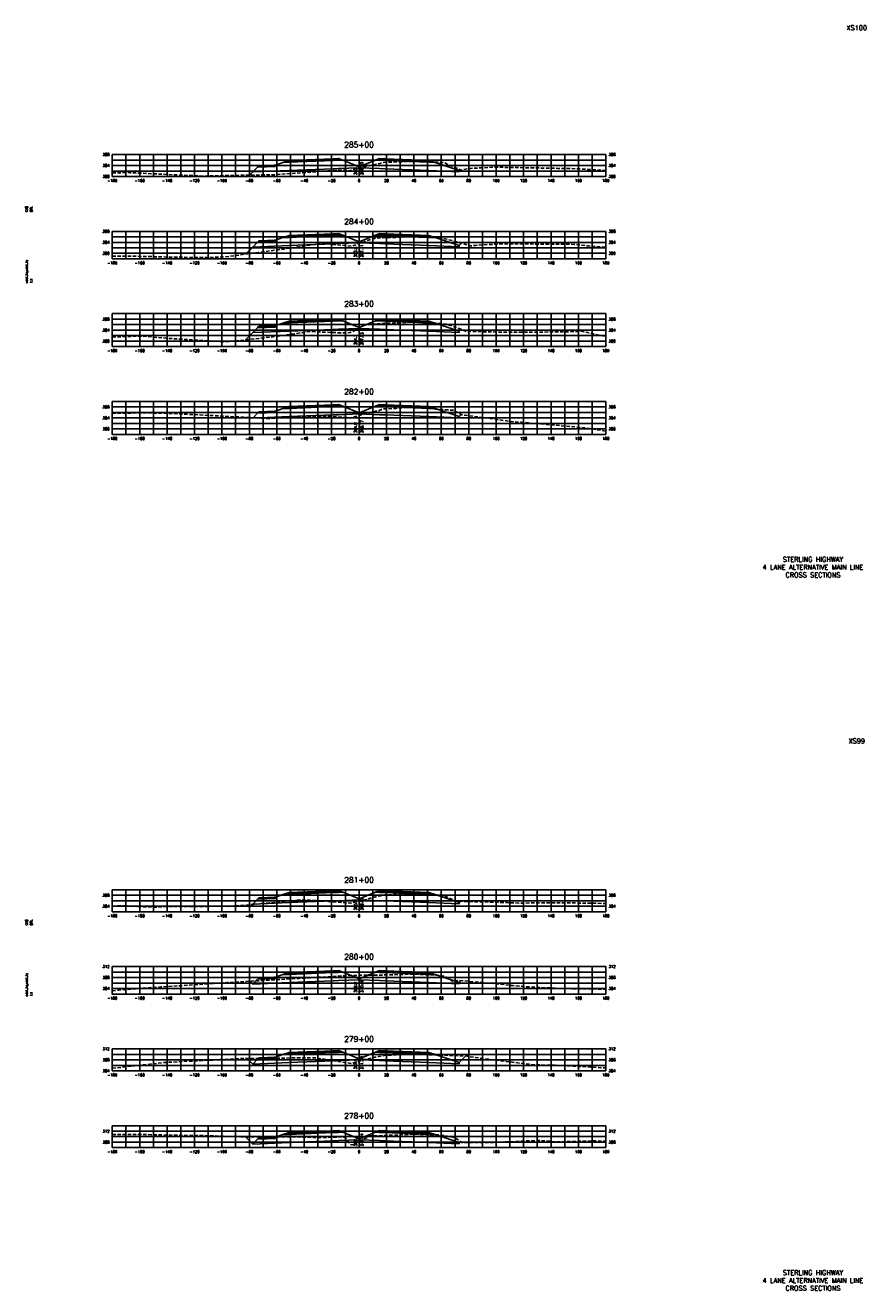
# Model space of a CAD drawing. Extents: x 37 to 9410, y 16 to 8218.
# Tile 22 of 110: x 4417 to 5030, y 1056 to 1978. Entities that reach past the tile are written whole.
import ezdxf
from ezdxf.enums import TextEntityAlignment as Align

# ---------------------------------------------------------------- set-up
doc = ezdxf.new("R2010")
doc.units = 0
doc.header["$LTSCALE"] = 20
doc.header["$MEASUREMENT"] = 0
doc.linetypes.add('HIDDEN_050%', pattern=[0.1875, 0.125, -0.0625])
for name, color, linetype in [('S-AT-TXT175', 6, 'Continuous'), ('S-AT-TXT80', 1, 'Continuous'), ('XDATUM', 3, 'Continuous'), ('XEG', 1, 'HIDDEN_050%'), ('XFG', 2, 'Continuous'), ('XGRID', 251, 'Continuous'), ('XGRIDT', 2, 'Continuous'), ('XREF-BORDER', 7, 'Continuous')]:
    doc.layers.add(name, color=color, linetype=linetype)
doc.styles.add('L100', font='simplex.shx', dxfattribs={"height": 2})
doc.styles.add('L175', font='ROMANSM.shx', dxfattribs={"height": 3.5})
doc.styles.add('L80', font='ROMANSM.shx', dxfattribs={"height": 1.6})

# ---------------------------------------------------------------- blocks, each defined once
blk = doc.blocks.new('03025_00_att1')
at = {"layer": 'S-AT-TXT175', "style": 'L175'}
for tag, p in [('NUM', (32.402, 20.822)), ('LINE1', (30.64, 1.444)), ('LINE2', (30.64, 1.161)), ('LINE3', (30.64, 0.877))]:
    blk.add_attdef(tag, text='', height=0.175, dxfattribs=at).set_placement(p, align=Align.CENTER)
at = {"layer": 'S-AT-TXT80', "style": 'L80'}
for tag, p in [('DESIGNED', (2.094, 14.201)), ('CHECKED', (2.265, 14.201)), ('DRAFTED', (2.436, 14.201)), ('PCTB', (2.094, 11.605)), ('PSCALE', (2.265, 11.605)), ('PVIEW', (2.436, 11.605))]:
    blk.add_attdef(tag, p, '', height=0.08, rotation=90, dxfattribs=at)

msp = doc.modelspace()

# ---------------------------------------------------------------- linework, layer by layer
at = {"layer": 'XDATUM', "flags": 128}
for points in [[(4580.08, 1868.98), (4582.41, 1871.31), (4609, 1872.37), (4641, 1873.65), (4645, 1873.81), (4660, 1874.41), (4675, 1873.81), (4679, 1873.65), (4711, 1872.37), (4733, 1871.49), (4733, 1872.38), (4733.66, 1873.04)], [(4577.29, 1811.43), (4582.41, 1816.55), (4609, 1817.61), (4641, 1818.89), (4645, 1819.05), (4660, 1819.65), (4675, 1819.05), (4679, 1818.89), (4711, 1817.61), (4733, 1816.73), (4733, 1817.62), (4734.67, 1819.29)], [(4577.1, 1748.86), (4582.41, 1754.18), (4609, 1755.24), (4641, 1756.52), (4645, 1756.68), (4660, 1757.28), (4675, 1756.68), (4679, 1756.52), (4711, 1755.24), (4733, 1754.36), (4733, 1755.25), (4734.42, 1756.66)], [(4582.08, 1692.19), (4582.41, 1691.86), (4609, 1692.92), (4641, 1694.2), (4645, 1694.36), (4660, 1694.96), (4675, 1694.36), (4679, 1694.2), (4711, 1692.92), (4733, 1692.04), (4733, 1692.93), (4734.57, 1694.51)], [(4582.12, 1337.26), (4582.41, 1337.55), (4609, 1338.61), (4641, 1339.89), (4645, 1340.05), (4660, 1340.65), (4675, 1340.05), (4679, 1339.89), (4711, 1338.61), (4733, 1337.73), (4733, 1338.62), (4733.94, 1339.56)], [(4580.33, 1281.31), (4582.41, 1279.23), (4609, 1280.3), (4641, 1281.58), (4645, 1281.74), (4660, 1282.34), (4675, 1281.74), (4679, 1281.58), (4711, 1280.3), (4733, 1279.42), (4733, 1280.3), (4734.45, 1281.75)], [(4578.34, 1224.99), (4582.41, 1220.92), (4609, 1221.98), (4641, 1223.26), (4645, 1223.42), (4660, 1224.02), (4675, 1223.42), (4679, 1223.26), (4711, 1221.98), (4733, 1221.1), (4733, 1221.99), (4737.82, 1226.81)], [(4577.22, 1167.79), (4582.41, 1162.6), (4609, 1163.67), (4641, 1164.95), (4645, 1165.11), (4660, 1165.71), (4675, 1165.11), (4679, 1164.95), (4711, 1163.67), (4733, 1162.79), (4733, 1163.67), (4733.82, 1164.5)]]:
    msp.add_lwpolyline(points, dxfattribs=at)
at = {"layer": 'XEG', "flags": 128}
for points in [[(4480, 1870.58), (4490.66, 1870.82), (4491.9, 1870.8), (4493.06, 1870.76), (4545.27, 1868.31), (4596.92, 1869.3), (4598.65, 1869.3), (4599.3, 1869.38), (4600.47, 1869.47), (4647.07, 1872.83), (4650.64, 1872.62), (4652.14, 1872.03), (4660, 1874.15), (4660.68, 1874.34), (4675.14, 1877.56), (4676.63, 1878.01), (4677.74, 1878.29), (4692.06, 1878.79), (4698.25, 1879.03), (4704.36, 1878.8), (4718.05, 1878.49), (4719.51, 1878.3), (4722.56, 1877.96), (4729.3, 1874.76), (4734.49, 1872.71), (4741.26, 1873.91), (4758.77, 1874.8), (4804.65, 1873.95), (4812.14, 1873.82), (4814.74, 1873.76), (4820.07, 1873.56), (4840, 1872.43)], [(4480, 1809.95), (4490.16, 1809.91), (4496.66, 1809.85), (4526.07, 1809.15), (4550.04, 1808.89), (4561.99, 1809.35), (4586.58, 1812.69), (4595.21, 1813.8), (4605.13, 1815.13), (4633.09, 1819.2), (4651.59, 1817.55), (4654.52, 1817.1), (4660, 1819.09), (4667.55, 1821.84), (4672.57, 1823.17), (4677.6, 1823.33), (4678.62, 1823.42), (4682.22, 1823.47), (4698.38, 1824.03), (4710.04, 1823.59), (4718.23, 1823.3), (4719.62, 1823.16), (4722.78, 1822.64), (4731.04, 1820.39), (4741.1, 1817.34), (4744.85, 1817.81), (4763.53, 1818.9), (4806.18, 1818.69), (4816.91, 1818.52), (4827.05, 1817.43), (4840, 1816.41)], [(4480, 1751), (4501.42, 1751.67), (4524.74, 1749.69), (4554.8, 1747.95), (4560.65, 1747.53), (4572.7, 1748.37), (4601.02, 1751.56), (4624.1, 1755), (4648.45, 1753.94), (4653.41, 1754.24), (4655.5, 1754.9), (4660, 1757.44), (4664.4, 1759.92), (4671.43, 1760.47), (4672.33, 1760.59), (4678.11, 1761.01), (4686.09, 1761.25), (4698.61, 1761.72), (4712.15, 1761.24), (4718.52, 1760.98), (4719.9, 1760.76), (4724.54, 1760.23), (4733.07, 1757.24), (4739.6, 1754.44), (4741.74, 1755.07), (4763.02, 1754.51), (4768.3, 1754.54), (4792.3, 1754.57), (4812.06, 1754.8), (4821.67, 1755.14), (4840, 1751.44)], [(4480, 1695.49), (4487.49, 1695.49), (4506.19, 1695.66), (4523.4, 1695.21), (4558.81, 1693.42), (4559.32, 1693.38), (4559.56, 1693.37), (4595.23, 1691.51), (4612.94, 1692.96), (4639.59, 1692.94), (4653.67, 1692.06), (4660, 1693.68), (4665.81, 1695.17), (4674.66, 1697.51), (4676.46, 1698.05), (4678.43, 1698.51), (4686.89, 1698.96), (4698.61, 1699.69), (4716.76, 1698.36), (4725.63, 1697.8), (4726.64, 1697.7), (4728.67, 1697.73), (4731.38, 1696.12), (4731.87, 1695.87), (4735, 1694.29), (4770.69, 1689.48), (4773.06, 1689.14), (4778.41, 1688.79), (4826.44, 1684.63), (4840, 1682.3)], [(4480, 1335.95), (4486.15, 1336.41), (4510.95, 1335.23), (4522.07, 1335.85), (4544.93, 1335.67), (4557.98, 1336.15), (4564.33, 1335.88), (4582.68, 1337.3), (4617.7, 1340.68), (4633.59, 1339.84), (4654.11, 1338.21), (4660, 1339.7), (4665.12, 1340.99), (4675.56, 1343.69), (4677.18, 1343.98), (4678.56, 1344.2), (4689.62, 1344.61), (4698.84, 1345.21), (4706.81, 1344.64), (4718.43, 1344.08), (4720.71, 1343.66), (4722.91, 1343.3), (4727.43, 1341.2), (4731.4, 1339.63), (4768.24, 1338.64), (4777.83, 1338.18), (4790.41, 1338.56), (4831.2, 1338.26), (4840, 1338.01)], [(4480, 1274.28), (4484.81, 1274.87), (4515.72, 1277.23), (4531.04, 1278.07), (4563.7, 1280.31), (4581.59, 1281.39), (4615.08, 1283.39), (4616.07, 1283.38), (4629.75, 1284.2), (4645.36, 1285.06), (4655.73, 1285.55), (4660, 1285.63), (4669.68, 1285.79), (4675.07, 1285.82), (4677.18, 1285.82), (4681.28, 1285.97), (4698.57, 1286.47), (4709.44, 1286.04), (4718.67, 1285.57), (4720.53, 1285.32), (4722, 1285.07), (4725.4, 1283.23), (4726.65, 1282.39), (4728.44, 1281.2), (4731.85, 1281.97), (4750.64, 1280.37), (4772.14, 1278.17), (4782.59, 1277.26), (4808.06, 1275.94), (4835.96, 1275.62), (4840, 1275.55)], [(4480, 1217.85), (4517.16, 1221.95), (4520.48, 1222.21), (4523.62, 1222.37), (4573.86, 1224.93), (4626.96, 1225.59), (4627.14, 1225.59), (4627.23, 1225.59), (4627.35, 1225.57), (4654.64, 1221.31), (4660, 1222.93), (4664.91, 1224.41), (4674.51, 1226.55), (4677.39, 1227), (4679.16, 1227.35), (4694.39, 1227.94), (4699.24, 1228.13), (4703.37, 1227.99), (4719.72, 1227.44), (4722.54, 1227.44), (4729.95, 1227.09), (4733.38, 1226.96), (4739.12, 1226.77), (4740.51, 1226.27), (4741.08, 1226.16), (4744.68, 1225.69), (4787.35, 1220.39), (4806.72, 1219.98), (4840, 1218.06)], [(4480, 1169.51), (4482.14, 1169.54), (4503.27, 1169.53), (4525.24, 1169.02), (4546.03, 1168.81), (4578.62, 1167.75), (4602.78, 1167.87), (4612.11, 1167.89), (4620.75, 1167.54), (4636.26, 1167.45), (4648.76, 1167.81), (4650.05, 1167.05), (4653.95, 1161.96), (4655.65, 1162.36), (4660, 1164.5), (4668.11, 1168.49), (4671.61, 1168.57), (4671.86, 1168.6), (4678.07, 1168.84), (4697.76, 1169.76), (4698.41, 1169.79), (4701.57, 1169.7), (4719.34, 1169.19), (4721.61, 1168.97), (4726.71, 1167.92), (4728.71, 1167.75), (4732.24, 1165.7), (4734.85, 1163.72), (4754.87, 1163.65), (4792.12, 1165.31), (4803.62, 1164.25), (4832.67, 1164.9), (4840, 1164.73)]]:
    msp.add_lwpolyline(points, dxfattribs=at)
at = {"layer": 'XFG', "flags": 128}
for points in [[(4660, 1875.15), (4648.05, 1879.93), (4645, 1879.81), (4641, 1879.65), (4609, 1878.37), (4604.43, 1878.19), (4599, 1876.38), (4599, 1875.38), (4585.96, 1874.86), (4582.41, 1871.31), (4609, 1872.37), (4641, 1873.65), (4645, 1873.81), (4660, 1874.41), (4660, 1875.15)], [(4599, 1876.38), (4598, 1876.34), (4598, 1876), (4588, 1875.6), (4588, 1875.94), (4587, 1875.9), (4585.96, 1874.86), (4599, 1875.38), (4599, 1876.38)], [(4598, 1876.34), (4588, 1875.94), (4588, 1875.6), (4598, 1876), (4598, 1876.34)], [(4645, 1880.15), (4641, 1879.99), (4609, 1878.71), (4609, 1879.71), (4604.43, 1878.19), (4609, 1878.37), (4641, 1879.65), (4645, 1879.81), (4648.05, 1879.93), (4645, 1881.15), (4645, 1880.15)], [(4645, 1881.15), (4641, 1880.99), (4609, 1879.71), (4609, 1879.37), (4641, 1880.65), (4645, 1880.81), (4645, 1881.15)], [(4645, 1880.81), (4641, 1880.65), (4609, 1879.37), (4609, 1878.71), (4641, 1879.99), (4645, 1880.15), (4645, 1880.81)], [(4660, 1875.15), (4671.95, 1879.93), (4675, 1879.81), (4679, 1879.65), (4711, 1878.37), (4715.57, 1878.19), (4733, 1872.38), (4733, 1871.49), (4711, 1872.37), (4679, 1873.65), (4675, 1873.81), (4660, 1874.41)], [(4675, 1881.15), (4671.95, 1879.93), (4675, 1879.81), (4679, 1879.65), (4711, 1878.37), (4715.57, 1878.19), (4711, 1879.71), (4711, 1878.71), (4679, 1879.99), (4675, 1880.15), (4675, 1881.15)], [(4675, 1881.15), (4675, 1880.81), (4679, 1880.65), (4711, 1879.37), (4711, 1879.71), (4679, 1880.99), (4675, 1881.15)], [(4675, 1880.81), (4675, 1880.15), (4679, 1879.99), (4711, 1878.71), (4711, 1879.37), (4679, 1880.65), (4675, 1880.81)], [(4733, 1872.38), (4733, 1872.38), (4733.66, 1873.04)], [(4582.41, 1871.31), (4582.41, 1871.31), (4580.08, 1868.98)], [(4660, 1820.39), (4648.05, 1825.17), (4645, 1825.05), (4641, 1824.89), (4609, 1823.61), (4604.43, 1823.43), (4599, 1821.62), (4599, 1820.62), (4585.96, 1820.09), (4582.41, 1816.55), (4609, 1817.61), (4641, 1818.89), (4645, 1819.05), (4660, 1819.65), (4660, 1820.39)], [(4599, 1821.62), (4598, 1821.58), (4598, 1821.24), (4588, 1820.84), (4588, 1821.18), (4587, 1821.14), (4585.96, 1820.09), (4599, 1820.62), (4599, 1821.62)], [(4598, 1821.58), (4588, 1821.18), (4588, 1820.84), (4598, 1821.24), (4598, 1821.58)], [(4645, 1825.39), (4641, 1825.23), (4609, 1823.95), (4609, 1824.95), (4604.43, 1823.43), (4609, 1823.61), (4641, 1824.89), (4645, 1825.05), (4648.05, 1825.17), (4645, 1826.39), (4645, 1825.39)], [(4645, 1826.39), (4641, 1826.23), (4609, 1824.95), (4609, 1824.61), (4641, 1825.89), (4645, 1826.05), (4645, 1826.39)], [(4645, 1826.05), (4641, 1825.89), (4609, 1824.61), (4609, 1823.95), (4641, 1825.23), (4645, 1825.39), (4645, 1826.05)], [(4660, 1820.39), (4671.95, 1825.17), (4675, 1825.05), (4679, 1824.89), (4711, 1823.61), (4715.57, 1823.43), (4733, 1817.62), (4733, 1816.73), (4711, 1817.61), (4679, 1818.89), (4675, 1819.05), (4660, 1819.65)], [(4675, 1826.39), (4671.95, 1825.17), (4675, 1825.05), (4679, 1824.89), (4711, 1823.61), (4715.57, 1823.43), (4711, 1824.95), (4711, 1823.95), (4679, 1825.23), (4675, 1825.39), (4675, 1826.39)], [(4675, 1826.39), (4675, 1826.05), (4679, 1825.89), (4711, 1824.61), (4711, 1824.95), (4679, 1826.23), (4675, 1826.39)], [(4675, 1826.05), (4675, 1825.39), (4679, 1825.23), (4711, 1823.95), (4711, 1824.61), (4679, 1825.89), (4675, 1826.05)], [(4733, 1817.62), (4733, 1817.62), (4734.67, 1819.29)], [(4582.41, 1816.55), (4582.41, 1816.55), (4577.29, 1811.43)], [(4660, 1758.02), (4648.05, 1762.8), (4645, 1762.68), (4641, 1762.52), (4609, 1761.24), (4604.43, 1761.06), (4599, 1759.25), (4599, 1758.25), (4585.96, 1757.72), (4582.41, 1754.18), (4609, 1755.24), (4641, 1756.52), (4645, 1756.68), (4660, 1757.28), (4660, 1758.02)], [(4645, 1763.02), (4641, 1762.86), (4609, 1761.58), (4609, 1762.58), (4604.43, 1761.06), (4609, 1761.24), (4641, 1762.52), (4645, 1762.68), (4648.05, 1762.8), (4645, 1764.02), (4645, 1763.02)], [(4645, 1764.02), (4641, 1763.86), (4609, 1762.58), (4609, 1762.24), (4641, 1763.52), (4645, 1763.68), (4645, 1764.02)], [(4645, 1763.68), (4641, 1763.52), (4609, 1762.24), (4609, 1761.58), (4641, 1762.86), (4645, 1763.02), (4645, 1763.68)], [(4660, 1758.02), (4671.95, 1762.8), (4675, 1762.68), (4679, 1762.52), (4711, 1761.24), (4715.57, 1761.06), (4733, 1755.25), (4733, 1754.36), (4711, 1755.24), (4679, 1756.52), (4675, 1756.68), (4660, 1757.28)], [(4675, 1764.02), (4671.95, 1762.8), (4675, 1762.68), (4679, 1762.52), (4711, 1761.24), (4715.57, 1761.06), (4711, 1762.58), (4711, 1761.58), (4679, 1762.86), (4675, 1763.02), (4675, 1764.02)], [(4675, 1764.02), (4675, 1763.68), (4679, 1763.52), (4711, 1762.24), (4711, 1762.58), (4679, 1763.86), (4675, 1764.02)], [(4675, 1763.68), (4675, 1763.02), (4679, 1762.86), (4711, 1761.58), (4711, 1762.24), (4679, 1763.52), (4675, 1763.68)], [(4582.41, 1754.18), (4582.41, 1754.18), (4577.1, 1748.86)], [(4599, 1759.25), (4598, 1759.21), (4598, 1758.87), (4588, 1758.47), (4588, 1758.81), (4587, 1758.77), (4585.96, 1757.72), (4599, 1758.25), (4599, 1759.25)], [(4598, 1759.21), (4588, 1758.81), (4588, 1758.47), (4598, 1758.87), (4598, 1759.21)], [(4733, 1755.25), (4733, 1755.25), (4734.42, 1756.66)], [(4660, 1695.7), (4648.05, 1700.49), (4645, 1700.36), (4641, 1700.2), (4609, 1698.92), (4604.43, 1698.74), (4599, 1696.93), (4599, 1695.93), (4585.96, 1695.41), (4582.41, 1691.86), (4609, 1692.92), (4641, 1694.2), (4645, 1694.36), (4660, 1694.96), (4660, 1695.7)], [(4645, 1700.7), (4641, 1700.54), (4609, 1699.26), (4609, 1700.26), (4604.43, 1698.74), (4609, 1698.92), (4641, 1700.2), (4645, 1700.36), (4648.05, 1700.49), (4645, 1701.7), (4645, 1700.7)], [(4645, 1701.7), (4641, 1701.54), (4609, 1700.26), (4609, 1699.92), (4641, 1701.2), (4645, 1701.36), (4645, 1701.7)], [(4645, 1701.36), (4641, 1701.2), (4609, 1699.92), (4609, 1699.26), (4641, 1700.54), (4645, 1700.7), (4645, 1701.36)], [(4660, 1695.7), (4671.95, 1700.49), (4675, 1700.36), (4679, 1700.2), (4711, 1698.92), (4715.57, 1698.74), (4733, 1692.93), (4733, 1692.04), (4711, 1692.92), (4679, 1694.2), (4675, 1694.36), (4660, 1694.96)], [(4675, 1701.7), (4671.95, 1700.49), (4675, 1700.36), (4679, 1700.2), (4711, 1698.92), (4715.57, 1698.74), (4711, 1700.26), (4711, 1699.26), (4679, 1700.54), (4675, 1700.7), (4675, 1701.7)], [(4675, 1701.7), (4675, 1701.36), (4679, 1701.2), (4711, 1699.92), (4711, 1700.26), (4679, 1701.54), (4675, 1701.7)], [(4675, 1701.36), (4675, 1700.7), (4679, 1700.54), (4711, 1699.26), (4711, 1699.92), (4679, 1701.2), (4675, 1701.36)], [(4582.41, 1691.86), (4582.41, 1691.86), (4582.08, 1692.19)], [(4599, 1696.93), (4598, 1696.89), (4598, 1696.55), (4588, 1696.15), (4588, 1696.49), (4587, 1696.45), (4585.96, 1695.41), (4599, 1695.93), (4599, 1696.93)], [(4598, 1696.89), (4588, 1696.49), (4588, 1696.15), (4598, 1696.55), (4598, 1696.89)], [(4733, 1692.93), (4733, 1692.93), (4734.57, 1694.51)], [(4645, 1346.39), (4641, 1346.23), (4609, 1344.95), (4609, 1345.95), (4604.43, 1344.43), (4609, 1344.61), (4641, 1345.89), (4645, 1346.05), (4648.05, 1346.17), (4645, 1347.39), (4645, 1346.39)], [(4645, 1347.39), (4641, 1347.23), (4609, 1345.95), (4609, 1345.61), (4641, 1346.89), (4645, 1347.05), (4645, 1347.39)], [(4645, 1347.05), (4641, 1346.89), (4609, 1345.61), (4609, 1344.95), (4641, 1346.23), (4645, 1346.39), (4645, 1347.05)], [(4675, 1347.39), (4671.95, 1346.17), (4675, 1346.05), (4679, 1345.89), (4711, 1344.61), (4715.57, 1344.43), (4711, 1345.95), (4711, 1344.95), (4679, 1346.23), (4675, 1346.39), (4675, 1347.39)], [(4675, 1347.39), (4675, 1347.05), (4679, 1346.89), (4711, 1345.61), (4711, 1345.95), (4679, 1347.23), (4675, 1347.39)], [(4675, 1347.05), (4675, 1346.39), (4679, 1346.23), (4711, 1344.95), (4711, 1345.61), (4679, 1346.89), (4675, 1347.05)], [(4660, 1341.39), (4648.05, 1346.17), (4645, 1346.05), (4641, 1345.89), (4609, 1344.61), (4604.43, 1344.43), (4599, 1342.62), (4599, 1341.62), (4585.96, 1341.1), (4582.41, 1337.55), (4609, 1338.61), (4641, 1339.89), (4645, 1340.05), (4660, 1340.65), (4660, 1341.39)], [(4599, 1342.62), (4598, 1342.58), (4598, 1342.24), (4588, 1341.84), (4588, 1342.18), (4587, 1342.14), (4585.96, 1341.1), (4599, 1341.62), (4599, 1342.62)], [(4598, 1342.58), (4588, 1342.18), (4588, 1341.84), (4598, 1342.24), (4598, 1342.58)], [(4660, 1341.39), (4671.95, 1346.17), (4675, 1346.05), (4679, 1345.89), (4711, 1344.61), (4715.57, 1344.43), (4733, 1338.62), (4733, 1337.73), (4711, 1338.61), (4679, 1339.89), (4675, 1340.05), (4660, 1340.65)], [(4733, 1338.62), (4733, 1338.62), (4733.94, 1339.56)], [(4582.41, 1337.55), (4582.41, 1337.55), (4582.12, 1337.26)], [(4660, 1283.08), (4648.05, 1287.86), (4645, 1287.74), (4641, 1287.58), (4609, 1286.3), (4604.43, 1286.11), (4599, 1284.3), (4599, 1283.3), (4585.96, 1282.78), (4582.41, 1279.23), (4609, 1280.3), (4641, 1281.58), (4645, 1281.74), (4660, 1282.34), (4660, 1283.08)], [(4599, 1284.3), (4598, 1284.26), (4598, 1283.92), (4588, 1283.52), (4588, 1283.86), (4587, 1283.82), (4585.96, 1282.78), (4599, 1283.3), (4599, 1284.3)], [(4598, 1284.26), (4588, 1283.86), (4588, 1283.52), (4598, 1283.92), (4598, 1284.26)], [(4645, 1288.08), (4641, 1287.92), (4609, 1286.64), (4609, 1287.64), (4604.43, 1286.11), (4609, 1286.3), (4641, 1287.58), (4645, 1287.74), (4648.05, 1287.86), (4645, 1289.08), (4645, 1288.08)], [(4645, 1289.08), (4641, 1288.92), (4609, 1287.64), (4609, 1287.3), (4641, 1288.58), (4645, 1288.74), (4645, 1289.08)], [(4645, 1288.74), (4641, 1288.58), (4609, 1287.3), (4609, 1286.64), (4641, 1287.92), (4645, 1288.08), (4645, 1288.74)], [(4660, 1283.08), (4671.95, 1287.86), (4675, 1287.74), (4679, 1287.58), (4711, 1286.3), (4715.57, 1286.11), (4733, 1280.3), (4733, 1279.42), (4711, 1280.3), (4679, 1281.58), (4675, 1281.74), (4660, 1282.34)], [(4675, 1289.08), (4671.95, 1287.86), (4675, 1287.74), (4679, 1287.58), (4711, 1286.3), (4715.57, 1286.11), (4711, 1287.64), (4711, 1286.64), (4679, 1287.92), (4675, 1288.08), (4675, 1289.08)], [(4675, 1289.08), (4675, 1288.74), (4679, 1288.58), (4711, 1287.3), (4711, 1287.64), (4679, 1288.92), (4675, 1289.08)], [(4675, 1288.74), (4675, 1288.08), (4679, 1287.92), (4711, 1286.64), (4711, 1287.3), (4679, 1288.58), (4675, 1288.74)], [(4582.41, 1279.23), (4582.41, 1279.23), (4580.33, 1281.31)], [(4733, 1280.3), (4733, 1280.3), (4734.45, 1281.75)], [(4660, 1224.76), (4648.05, 1229.54), (4645, 1229.42), (4641, 1229.26), (4609, 1227.98), (4604.43, 1227.8), (4599, 1225.99), (4599, 1224.99), (4585.96, 1224.47), (4582.41, 1220.92), (4609, 1221.98), (4641, 1223.26), (4645, 1223.42), (4660, 1224.02), (4660, 1224.76)], [(4645, 1229.76), (4641, 1229.6), (4609, 1228.32), (4609, 1229.32), (4604.43, 1227.8), (4609, 1227.98), (4641, 1229.26), (4645, 1229.42), (4648.05, 1229.54), (4645, 1230.76), (4645, 1229.76)], [(4645, 1230.76), (4641, 1230.6), (4609, 1229.32), (4609, 1228.98), (4641, 1230.26), (4645, 1230.42), (4645, 1230.76)], [(4645, 1230.42), (4641, 1230.26), (4609, 1228.98), (4609, 1228.32), (4641, 1229.6), (4645, 1229.76), (4645, 1230.42)], [(4660, 1224.76), (4671.95, 1229.54), (4675, 1229.42), (4679, 1229.26), (4711, 1227.98), (4715.57, 1227.8), (4733, 1221.99), (4733, 1221.1), (4711, 1221.98), (4679, 1223.26), (4675, 1223.42), (4660, 1224.02)], [(4675, 1230.76), (4671.95, 1229.54), (4675, 1229.42), (4679, 1229.26), (4711, 1227.98), (4715.57, 1227.8), (4711, 1229.32), (4711, 1228.32), (4679, 1229.6), (4675, 1229.76), (4675, 1230.76)], [(4675, 1230.76), (4675, 1230.42), (4679, 1230.26), (4711, 1228.98), (4711, 1229.32), (4679, 1230.6), (4675, 1230.76)], [(4675, 1230.42), (4675, 1229.76), (4679, 1229.6), (4711, 1228.32), (4711, 1228.98), (4679, 1230.26), (4675, 1230.42)], [(4582.41, 1220.92), (4582.41, 1220.92), (4578.34, 1224.99)], [(4599, 1225.99), (4598, 1225.95), (4598, 1225.61), (4588, 1225.21), (4588, 1225.55), (4587, 1225.51), (4585.96, 1224.47), (4599, 1224.99), (4599, 1225.99)], [(4598, 1225.95), (4588, 1225.55), (4588, 1225.21), (4598, 1225.61), (4598, 1225.95)], [(4733, 1221.99), (4733, 1221.99), (4737.82, 1226.81)], [(4645, 1171.45), (4641, 1171.29), (4609, 1170.01), (4609, 1171.01), (4604.43, 1169.48), (4609, 1169.67), (4641, 1170.95), (4645, 1171.11), (4648.05, 1171.23), (4645, 1172.45), (4645, 1171.45)], [(4645, 1172.45), (4641, 1172.29), (4609, 1171.01), (4609, 1170.67), (4641, 1171.95), (4645, 1172.11), (4645, 1172.45)], [(4645, 1172.11), (4641, 1171.95), (4609, 1170.67), (4609, 1170.01), (4641, 1171.29), (4645, 1171.45), (4645, 1172.11)], [(4675, 1172.45), (4671.95, 1171.23), (4675, 1171.11), (4679, 1170.95), (4711, 1169.67), (4715.57, 1169.48), (4711, 1171.01), (4711, 1170.01), (4679, 1171.29), (4675, 1171.45), (4675, 1172.45)], [(4675, 1172.45), (4675, 1172.11), (4679, 1171.95), (4711, 1170.67), (4711, 1171.01), (4679, 1172.29), (4675, 1172.45)], [(4675, 1172.11), (4675, 1171.45), (4679, 1171.29), (4711, 1170.01), (4711, 1170.67), (4679, 1171.95), (4675, 1172.11)], [(4582.41, 1162.6), (4582.41, 1162.6), (4577.22, 1167.79)], [(4660, 1166.45), (4648.05, 1171.23), (4645, 1171.11), (4641, 1170.95), (4609, 1169.67), (4604.43, 1169.48), (4599, 1167.67), (4599, 1166.67), (4585.96, 1166.15), (4582.41, 1162.6), (4609, 1163.67), (4641, 1164.95), (4645, 1165.11), (4660, 1165.71), (4660, 1166.45)], [(4599, 1167.67), (4598, 1167.63), (4598, 1167.29), (4588, 1166.89), (4588, 1167.23), (4587, 1167.19), (4585.96, 1166.15), (4599, 1166.67), (4599, 1167.67)], [(4598, 1167.63), (4588, 1167.23), (4588, 1166.89), (4598, 1167.29), (4598, 1167.63)], [(4660, 1166.45), (4671.95, 1171.23), (4675, 1171.11), (4679, 1170.95), (4711, 1169.67), (4715.57, 1169.48), (4733, 1163.67), (4733, 1162.79), (4711, 1163.67), (4679, 1164.95), (4675, 1165.11), (4660, 1165.71)], [(4733, 1163.67), (4733, 1163.67), (4733.82, 1164.5)]]:
    msp.add_lwpolyline(points, dxfattribs=at)
at = {"layer": 'XGRID'}
for p, q in [((4480, 1868), (4480, 1884)), ((4480, 1884), (4840, 1884)), ((4490, 1868), (4490, 1884)), ((4500, 1868), (4500, 1884)), ((4510, 1868), (4510, 1884)), ((4520, 1868), (4520, 1884)), ((4530, 1868), (4530, 1884)), ((4540, 1868), (4540, 1884)), ((4550, 1868), (4550, 1884)), ((4560, 1868), (4560, 1884)), ((4570, 1868), (4570, 1884)), ((4580, 1868), (4580, 1884)), ((4590, 1868), (4590, 1884)), ((4600, 1868), (4600, 1884)), ((4610, 1868), (4610, 1884)), ((4620, 1868), (4620, 1884)), ((4630, 1868), (4630, 1884)), ((4640, 1868), (4640, 1884)), ((4650, 1868), (4650, 1884)), ((4660, 1868), (4660, 1884)), ((4670, 1868), (4670, 1884)), ((4680, 1868), (4680, 1884)), ((4690, 1868), (4690, 1884)), ((4700, 1868), (4700, 1884)), ((4710, 1868), (4710, 1884)), ((4720, 1868), (4720, 1884)), ((4730, 1868), (4730, 1884)), ((4740, 1868), (4740, 1884)), ((4750, 1868), (4750, 1884)), ((4760, 1868), (4760, 1884)), ((4770, 1868), (4770, 1884)), ((4780, 1868), (4780, 1884)), ((4790, 1868), (4790, 1884)), ((4800, 1868), (4800, 1884)), ((4810, 1868), (4810, 1884)), ((4820, 1868), (4820, 1884)), ((4830, 1868), (4830, 1884)), ((4840, 1868), (4840, 1884)), ((4480, 1880), (4840, 1880)), ((4480, 1876), (4840, 1876)), ((4480, 1872), (4840, 1872)), ((4480, 1868), (4840, 1868)), ((4480, 1808), (4480, 1828)), ((4480, 1828), (4840, 1828)), ((4490, 1808), (4490, 1828)), ((4500, 1808), (4500, 1828)), ((4510, 1808), (4510, 1828)), ((4520, 1808), (4520, 1828)), ((4530, 1808), (4530, 1828)), ((4540, 1808), (4540, 1828)), ((4550, 1808), (4550, 1828)), ((4560, 1808), (4560, 1828)), ((4570, 1808), (4570, 1828)), ((4580, 1808), (4580, 1828)), ((4590, 1808), (4590, 1828)), ((4600, 1808), (4600, 1828)), ((4610, 1808), (4610, 1828)), ((4620, 1808), (4620, 1828)), ((4630, 1808), (4630, 1828)), ((4640, 1808), (4640, 1828)), ((4650, 1808), (4650, 1828)), ((4660, 1808), (4660, 1828)), ((4670, 1808), (4670, 1828)), ((4680, 1808), (4680, 1828)), ((4690, 1808), (4690, 1828)), ((4700, 1808), (4700, 1828)), ((4710, 1808), (4710, 1828)), ((4720, 1808), (4720, 1828)), ((4730, 1808), (4730, 1828)), ((4740, 1808), (4740, 1828)), ((4750, 1808), (4750, 1828)), ((4760, 1808), (4760, 1828)), ((4770, 1808), (4770, 1828)), ((4780, 1808), (4780, 1828)), ((4790, 1808), (4790, 1828)), ((4800, 1808), (4800, 1828)), ((4810, 1808), (4810, 1828)), ((4820, 1808), (4820, 1828)), ((4830, 1808), (4830, 1828)), ((4840, 1808), (4840, 1828)), ((4480, 1824), (4840, 1824)), ((4480, 1820), (4840, 1820)), ((4480, 1816), (4840, 1816)), ((4480, 1812), (4840, 1812)), ((4480, 1808), (4840, 1808)), ((4480, 1744), (4480, 1768)), ((4480, 1768), (4840, 1768)), ((4480, 1764), (4840, 1764)), ((4490, 1744), (4490, 1768)), ((4500, 1744), (4500, 1768)), ((4510, 1744), (4510, 1768)), ((4520, 1744), (4520, 1768)), ((4530, 1744), (4530, 1768)), ((4540, 1744), (4540, 1768)), ((4550, 1744), (4550, 1768)), ((4560, 1744), (4560, 1768)), ((4570, 1744), (4570, 1768)), ((4580, 1744), (4580, 1768)), ((4590, 1744), (4590, 1768)), ((4600, 1744), (4600, 1768)), ((4610, 1744), (4610, 1768)), ((4620, 1744), (4620, 1768)), ((4630, 1744), (4630, 1768)), ((4640, 1744), (4640, 1768)), ((4650, 1744), (4650, 1768)), ((4660, 1744), (4660, 1768)), ((4670, 1744), (4670, 1768)), ((4680, 1744), (4680, 1768)), ((4690, 1744), (4690, 1768)), ((4700, 1744), (4700, 1768)), ((4710, 1744), (4710, 1768)), ((4720, 1744), (4720, 1768)), ((4730, 1744), (4730, 1768)), ((4740, 1744), (4740, 1768)), ((4750, 1744), (4750, 1768)), ((4760, 1744), (4760, 1768)), ((4770, 1744), (4770, 1768)), ((4780, 1744), (4780, 1768)), ((4790, 1744), (4790, 1768)), ((4800, 1744), (4800, 1768)), ((4810, 1744), (4810, 1768)), ((4820, 1744), (4820, 1768)), ((4830, 1744), (4830, 1768)), ((4840, 1744), (4840, 1768)), ((4480, 1760), (4840, 1760)), ((4480, 1756), (4840, 1756)), ((4480, 1752), (4840, 1752)), ((4480, 1748), (4840, 1748)), ((4480, 1744), (4840, 1744)), ((4480, 1680), (4480, 1704)), ((4480, 1704), (4840, 1704)), ((4480, 1700), (4840, 1700)), ((4490, 1680), (4490, 1704)), ((4500, 1680), (4500, 1704)), ((4510, 1680), (4510, 1704)), ((4520, 1680), (4520, 1704)), ((4530, 1680), (4530, 1704)), ((4540, 1680), (4540, 1704)), ((4550, 1680), (4550, 1704)), ((4560, 1680), (4560, 1704)), ((4570, 1680), (4570, 1704)), ((4580, 1680), (4580, 1704)), ((4590, 1680), (4590, 1704)), ((4600, 1680), (4600, 1704)), ((4610, 1680), (4610, 1704)), ((4620, 1680), (4620, 1704)), ((4630, 1680), (4630, 1704)), ((4640, 1680), (4640, 1704)), ((4650, 1680), (4650, 1704)), ((4660, 1680), (4660, 1704)), ((4670, 1680), (4670, 1704)), ((4680, 1680), (4680, 1704)), ((4690, 1680), (4690, 1704)), ((4700, 1680), (4700, 1704)), ((4710, 1680), (4710, 1704)), ((4720, 1680), (4720, 1704)), ((4730, 1680), (4730, 1704)), ((4740, 1680), (4740, 1704)), ((4750, 1680), (4750, 1704)), ((4760, 1680), (4760, 1704)), ((4770, 1680), (4770, 1704)), ((4780, 1680), (4780, 1704)), ((4790, 1680), (4790, 1704)), ((4800, 1680), (4800, 1704)), ((4810, 1680), (4810, 1704)), ((4820, 1680), (4820, 1704)), ((4830, 1680), (4830, 1704)), ((4840, 1680), (4840, 1704)), ((4480, 1696), (4840, 1696)), ((4480, 1692), (4840, 1692)), ((4480, 1688), (4840, 1688)), ((4480, 1684), (4840, 1684)), ((4480, 1680), (4840, 1680)), ((4480, 1332), (4480, 1348)), ((4480, 1348), (4840, 1348)), ((4490, 1332), (4490, 1348)), ((4500, 1332), (4500, 1348)), ((4510, 1332), (4510, 1348)), ((4520, 1332), (4520, 1348)), ((4530, 1332), (4530, 1348)), ((4540, 1332), (4540, 1348)), ((4550, 1332), (4550, 1348)), ((4560, 1332), (4560, 1348)), ((4570, 1332), (4570, 1348)), ((4580, 1332), (4580, 1348)), ((4590, 1332), (4590, 1348)), ((4600, 1332), (4600, 1348)), ((4610, 1332), (4610, 1348)), ((4620, 1332), (4620, 1348)), ((4630, 1332), (4630, 1348)), ((4640, 1332), (4640, 1348)), ((4650, 1332), (4650, 1348)), ((4660, 1332), (4660, 1348)), ((4670, 1332), (4670, 1348)), ((4680, 1332), (4680, 1348)), ((4690, 1332), (4690, 1348)), ((4700, 1332), (4700, 1348)), ((4710, 1332), (4710, 1348)), ((4720, 1332), (4720, 1348)), ((4730, 1332), (4730, 1348)), ((4740, 1332), (4740, 1348)), ((4750, 1332), (4750, 1348)), ((4760, 1332), (4760, 1348)), ((4770, 1332), (4770, 1348)), ((4780, 1332), (4780, 1348)), ((4790, 1332), (4790, 1348)), ((4800, 1332), (4800, 1348)), ((4810, 1332), (4810, 1348)), ((4820, 1332), (4820, 1348)), ((4830, 1332), (4830, 1348)), ((4840, 1332), (4840, 1348)), ((4480, 1344), (4840, 1344)), ((4480, 1340), (4840, 1340)), ((4480, 1336), (4840, 1336)), ((4480, 1332), (4840, 1332)), ((4480, 1272), (4480, 1292)), ((4480, 1292), (4840, 1292)), ((4490, 1272), (4490, 1292)), ((4500, 1272), (4500, 1292)), ((4510, 1272), (4510, 1292)), ((4520, 1272), (4520, 1292)), ((4530, 1272), (4530, 1292)), ((4540, 1272), (4540, 1292)), ((4550, 1272), (4550, 1292)), ((4560, 1272), (4560, 1292)), ((4570, 1272), (4570, 1292)), ((4580, 1272), (4580, 1292)), ((4590, 1272), (4590, 1292)), ((4600, 1272), (4600, 1292)), ((4610, 1272), (4610, 1292)), ((4620, 1272), (4620, 1292)), ((4630, 1272), (4630, 1292)), ((4640, 1272), (4640, 1292)), ((4650, 1272), (4650, 1292)), ((4660, 1272), (4660, 1292)), ((4670, 1272), (4670, 1292)), ((4680, 1272), (4680, 1292)), ((4690, 1272), (4690, 1292)), ((4700, 1272), (4700, 1292)), ((4710, 1272), (4710, 1292)), ((4720, 1272), (4720, 1292)), ((4730, 1272), (4730, 1292)), ((4740, 1272), (4740, 1292)), ((4750, 1272), (4750, 1292)), ((4760, 1272), (4760, 1292)), ((4770, 1272), (4770, 1292)), ((4780, 1272), (4780, 1292)), ((4790, 1272), (4790, 1292)), ((4800, 1272), (4800, 1292)), ((4810, 1272), (4810, 1292)), ((4820, 1272), (4820, 1292)), ((4830, 1272), (4830, 1292)), ((4840, 1272), (4840, 1292)), ((4480, 1288), (4840, 1288)), ((4480, 1284), (4840, 1284)), ((4480, 1280), (4840, 1280)), ((4480, 1276), (4840, 1276)), ((4480, 1272), (4840, 1272)), ((4480, 1216), (4480, 1232)), ((4480, 1232), (4840, 1232)), ((4480, 1228), (4840, 1228)), ((4490, 1216), (4490, 1232)), ((4500, 1216), (4500, 1232)), ((4510, 1216), (4510, 1232)), ((4520, 1216), (4520, 1232)), ((4530, 1216), (4530, 1232)), ((4540, 1216), (4540, 1232)), ((4550, 1216), (4550, 1232)), ((4560, 1216), (4560, 1232)), ((4570, 1216), (4570, 1232)), ((4580, 1216), (4580, 1232)), ((4590, 1216), (4590, 1232)), ((4600, 1216), (4600, 1232)), ((4610, 1216), (4610, 1232)), ((4620, 1216), (4620, 1232)), ((4630, 1216), (4630, 1232)), ((4640, 1216), (4640, 1232)), ((4650, 1216), (4650, 1232)), ((4660, 1216), (4660, 1232)), ((4670, 1216), (4670, 1232)), ((4680, 1216), (4680, 1232)), ((4690, 1216), (4690, 1232)), ((4700, 1216), (4700, 1232)), ((4710, 1216), (4710, 1232)), ((4720, 1216), (4720, 1232)), ((4730, 1216), (4730, 1232)), ((4740, 1216), (4740, 1232)), ((4750, 1216), (4750, 1232)), ((4760, 1216), (4760, 1232)), ((4770, 1216), (4770, 1232)), ((4780, 1216), (4780, 1232)), ((4790, 1216), (4790, 1232)), ((4800, 1216), (4800, 1232)), ((4810, 1216), (4810, 1232)), ((4820, 1216), (4820, 1232)), ((4830, 1216), (4830, 1232)), ((4840, 1216), (4840, 1232)), ((4480, 1224), (4840, 1224)), ((4480, 1220), (4840, 1220)), ((4480, 1216), (4840, 1216)), ((4480, 1160), (4480, 1176)), ((4480, 1176), (4840, 1176)), ((4480, 1172), (4840, 1172)), ((4490, 1160), (4490, 1176)), ((4500, 1160), (4500, 1176)), ((4510, 1160), (4510, 1176)), ((4520, 1160), (4520, 1176)), ((4530, 1160), (4530, 1176)), ((4540, 1160), (4540, 1176)), ((4550, 1160), (4550, 1176)), ((4560, 1160), (4560, 1176)), ((4570, 1160), (4570, 1176)), ((4580, 1160), (4580, 1176)), ((4590, 1160), (4590, 1176)), ((4600, 1160), (4600, 1176)), ((4610, 1160), (4610, 1176)), ((4620, 1160), (4620, 1176)), ((4630, 1160), (4630, 1176)), ((4640, 1160), (4640, 1176)), ((4650, 1160), (4650, 1176)), ((4660, 1160), (4660, 1176)), ((4670, 1160), (4670, 1176)), ((4680, 1160), (4680, 1176)), ((4690, 1160), (4690, 1176)), ((4700, 1160), (4700, 1176)), ((4710, 1160), (4710, 1176)), ((4720, 1160), (4720, 1176)), ((4730, 1160), (4730, 1176)), ((4740, 1160), (4740, 1176)), ((4750, 1160), (4750, 1176)), ((4760, 1160), (4760, 1176)), ((4770, 1160), (4770, 1176)), ((4780, 1160), (4780, 1176)), ((4790, 1160), (4790, 1176)), ((4800, 1160), (4800, 1176)), ((4810, 1160), (4810, 1176)), ((4820, 1160), (4820, 1176)), ((4830, 1160), (4830, 1176)), ((4840, 1160), (4840, 1176)), ((4480, 1168), (4840, 1168)), ((4480, 1164), (4840, 1164)), ((4480, 1160), (4840, 1160))]:
    msp.add_line(p, q, dxfattribs=at)

# ---------------------------------------------------------------- block references
at = {"layer": 'XREF-BORDER'}
ref = msp.add_blockref('03025_00_att1', (4376.45, 1558.23), dxfattribs=dict(at, xscale=20, yscale=20, zscale=20))
ref.add_attrib('LINE1', 'STERLING HIGHWAY', dxfattribs={"layer": 'S-AT-TXT175', "height": 3.5, "style": 'L175'}).set_placement((4991.07, 1587.1), align=Align.CENTER)
ref.add_attrib('LINE2', '4 LANE ALTERNATIVE MAIN LINE', dxfattribs={"layer": 'S-AT-TXT175', "height": 3.5, "style": 'L175'}).set_placement((4991.07, 1581.44), align=Align.CENTER)
ref.add_attrib('LINE3', 'CROSS SECTIONS', dxfattribs={"layer": 'S-AT-TXT175', "height": 3.5, "style": 'L175'}).set_placement((4991.07, 1575.77), align=Align.CENTER)
ref.add_attrib('NUM', 'XS100', dxfattribs={"layer": 'S-AT-TXT175', "height": 3.5, "style": 'L175'}).set_placement((5023, 1974.66), align=Align.CENTER)
ref.add_attrib('DESIGNED', 'CAB', (4418.34, 1842.25), dxfattribs={"layer": 'S-AT-TXT80', "height": 1.6, "rotation": 90, "style": 'L80'})
ref.add_attrib('CHECKED', 'DRL', (4421.75, 1842.25), dxfattribs={"layer": 'S-AT-TXT80', "height": 1.6, "rotation": 90, "style": 'L80'})
ref.add_attrib('PCTB', 'adot_hs,adot_fs', (4418.34, 1790.32), dxfattribs={"layer": 'S-AT-TXT80', "height": 1.6, "rotation": 90, "style": 'L80'})
ref.add_attrib('PSCALE', '1:1', (4421.75, 1790.32), dxfattribs={"layer": 'S-AT-TXT80', "height": 1.6, "rotation": 90, "style": 'L80'})
ref = msp.add_blockref('03025_00_att1', (4376.45, 1038.23), dxfattribs=dict(at, xscale=20, yscale=20, zscale=20))
ref.add_attrib('LINE1', 'STERLING HIGHWAY', dxfattribs={"layer": 'S-AT-TXT175', "height": 3.5, "style": 'L175'}).set_placement((4991.07, 1067.1), align=Align.CENTER)
ref.add_attrib('LINE2', '4 LANE ALTERNATIVE MAIN LINE', dxfattribs={"layer": 'S-AT-TXT175', "height": 3.5, "style": 'L175'}).set_placement((4991.07, 1061.44), align=Align.CENTER)
ref.add_attrib('LINE3', 'CROSS SECTIONS', dxfattribs={"layer": 'S-AT-TXT175', "height": 3.5, "style": 'L175'}).set_placement((4991.07, 1055.77), align=Align.CENTER)
ref.add_attrib('NUM', 'XS99', dxfattribs={"layer": 'S-AT-TXT175', "height": 3.5, "style": 'L175'}).set_placement((5023, 1454.66), align=Align.CENTER)
ref.add_attrib('DESIGNED', 'CAB', (4418.34, 1322.25), dxfattribs={"layer": 'S-AT-TXT80', "height": 1.6, "rotation": 90, "style": 'L80'})
ref.add_attrib('CHECKED', 'DRL', (4421.75, 1322.25), dxfattribs={"layer": 'S-AT-TXT80', "height": 1.6, "rotation": 90, "style": 'L80'})
ref.add_attrib('PCTB', 'adot_hs,adot_fs', (4418.34, 1270.32), dxfattribs={"layer": 'S-AT-TXT80', "height": 1.6, "rotation": 90, "style": 'L80'})
ref.add_attrib('PSCALE', '1:1', (4421.75, 1270.32), dxfattribs={"layer": 'S-AT-TXT80', "height": 1.6, "rotation": 90, "style": 'L80'})

# ---------------------------------------------------------------- texts
at = {"layer": 'XGRIDT', "style": 'L100'}
for s, p in [('285+00', (4660, 1888)), ('284+00', (4660, 1832)), ('283+00', (4660, 1772)), ('282+00', (4660, 1708)), ('281+00', (4660, 1352)), ('280+00', (4660, 1296)), ('279+00', (4660, 1236)), ('278+00', (4660, 1180))]:
    msp.add_text(s, height=4, dxfattribs=at).set_placement(p, align=Align.BOTTOM_CENTER)
for s, p in [('308', (4478, 1884)), ('304', (4478, 1876)), ('300', (4478, 1868)), ('308', (4478, 1828)), ('304', (4478, 1820)), ('300', (4478, 1812)), ('308', (4478, 1764)), ('304', (4478, 1756)), ('300', (4478, 1748)), ('308', (4478, 1700)), ('304', (4478, 1692)), ('300', (4478, 1684)), ('308', (4478, 1344)), ('304', (4478, 1336)), ('312', (4478, 1292)), ('308', (4478, 1284)), ('304', (4478, 1276)), ('312', (4478, 1232)), ('308', (4478, 1224)), ('304', (4478, 1216)), ('312', (4478, 1172)), ('308', (4478, 1164))]:
    msp.add_text(s, height=2, dxfattribs=at).set_placement(p, align=Align.MIDDLE_RIGHT)
for s, p in [('308', (4842, 1884)), ('304', (4842, 1876)), ('300', (4842, 1868)), ('308', (4842, 1828)), ('304', (4842, 1820)), ('300', (4842, 1812)), ('308', (4842, 1764)), ('304', (4842, 1756)), ('300', (4842, 1748)), ('308', (4842, 1700)), ('304', (4842, 1692)), ('300', (4842, 1684)), ('308', (4842, 1344)), ('304', (4842, 1336)), ('312', (4842, 1292)), ('308', (4842, 1284)), ('304', (4842, 1276)), ('312', (4842, 1232)), ('308', (4842, 1224)), ('304', (4842, 1216)), ('312', (4842, 1172)), ('308', (4842, 1164))]:
    msp.add_text(s, height=2, dxfattribs=at).set_placement(p, align=Align.MIDDLE_LEFT)
for s, p in [('303.1', (4659, 1869)), ('303.5', (4659, 1809)), ('304.7', (4659, 1745)), ('304.8', (4659, 1681)), ('305.9', (4659, 1333)), ('308.8', (4659, 1273)), ('307.5', (4659, 1217)), ('308.3', (4659, 1161))]:
    msp.add_text(s, height=2, rotation=90, dxfattribs=at).set_placement(p, align=Align.BOTTOM_LEFT)
for s, p in [('306.50', (4661, 1869)), ('307.11', (4661, 1809)), ('307.93', (4661, 1745)), ('308.77', (4661, 1681)), ('309.62', (4661, 1333)), ('310.46', (4661, 1273)), ('311.30', (4661, 1217)), ('312.14', (4661, 1161))]:
    msp.add_text(s, height=2, rotation=90, dxfattribs=at).set_placement(p, align=Align.TOP_LEFT)
for s, p in [('-180', (4480, 1866)), ('-160', (4500, 1866)), ('-140', (4520, 1866)), ('-120', (4540, 1866)), ('-100', (4560, 1866)), ('-80', (4580, 1866)), ('-60', (4600, 1866)), ('-40', (4620, 1866)), ('-20', (4640, 1866)), ('0', (4660, 1866)), ('20', (4680, 1866)), ('40', (4700, 1866)), ('60', (4720, 1866)), ('80', (4740, 1866)), ('100', (4760, 1866)), ('120', (4780, 1866)), ('140', (4800, 1866)), ('160', (4820, 1866)), ('180', (4840, 1866)), ('-180', (4480, 1806)), ('-160', (4500, 1806)), ('-140', (4520, 1806)), ('-120', (4540, 1806)), ('-100', (4560, 1806)), ('-80', (4580, 1806)), ('-60', (4600, 1806)), ('-40', (4620, 1806)), ('-20', (4640, 1806)), ('0', (4660, 1806)), ('20', (4680, 1806)), ('40', (4700, 1806)), ('60', (4720, 1806)), ('80', (4740, 1806)), ('100', (4760, 1806)), ('120', (4780, 1806)), ('140', (4800, 1806)), ('160', (4820, 1806)), ('180', (4840, 1806)), ('-180', (4480, 1742)), ('-160', (4500, 1742)), ('-140', (4520, 1742)), ('-120', (4540, 1742)), ('-100', (4560, 1742)), ('-80', (4580, 1742)), ('-60', (4600, 1742)), ('-40', (4620, 1742)), ('-20', (4640, 1742)), ('0', (4660, 1742)), ('20', (4680, 1742)), ('40', (4700, 1742)), ('60', (4720, 1742)), ('80', (4740, 1742)), ('100', (4760, 1742)), ('120', (4780, 1742)), ('140', (4800, 1742)), ('160', (4820, 1742)), ('180', (4840, 1742)), ('-180', (4480, 1678)), ('-160', (4500, 1678)), ('-140', (4520, 1678)), ('-120', (4540, 1678)), ('-100', (4560, 1678)), ('-80', (4580, 1678)), ('-60', (4600, 1678)), ('-40', (4620, 1678)), ('-20', (4640, 1678)), ('0', (4660, 1678)), ('20', (4680, 1678)), ('40', (4700, 1678)), ('60', (4720, 1678)), ('80', (4740, 1678)), ('100', (4760, 1678)), ('120', (4780, 1678)), ('140', (4800, 1678)), ('160', (4820, 1678)), ('180', (4840, 1678)), ('-180', (4480, 1330)), ('-160', (4500, 1330)), ('-140', (4520, 1330)), ('-120', (4540, 1330)), ('-100', (4560, 1330)), ('-80', (4580, 1330)), ('-60', (4600, 1330)), ('-40', (4620, 1330)), ('-20', (4640, 1330)), ('0', (4660, 1330)), ('20', (4680, 1330)), ('40', (4700, 1330)), ('60', (4720, 1330)), ('80', (4740, 1330)), ('100', (4760, 1330)), ('120', (4780, 1330)), ('140', (4800, 1330)), ('160', (4820, 1330)), ('180', (4840, 1330)), ('-180', (4480, 1270)), ('-160', (4500, 1270)), ('-140', (4520, 1270)), ('-120', (4540, 1270)), ('-100', (4560, 1270)), ('-80', (4580, 1270)), ('-60', (4600, 1270)), ('-40', (4620, 1270)), ('-20', (4640, 1270)), ('0', (4660, 1270)), ('20', (4680, 1270)), ('40', (4700, 1270)), ('60', (4720, 1270)), ('80', (4740, 1270)), ('100', (4760, 1270)), ('120', (4780, 1270)), ('140', (4800, 1270)), ('160', (4820, 1270)), ('180', (4840, 1270)), ('-180', (4480, 1214)), ('-160', (4500, 1214)), ('-140', (4520, 1214)), ('-120', (4540, 1214)), ('-100', (4560, 1214)), ('-80', (4580, 1214)), ('-60', (4600, 1214)), ('-40', (4620, 1214)), ('-20', (4640, 1214)), ('0', (4660, 1214)), ('20', (4680, 1214)), ('40', (4700, 1214)), ('60', (4720, 1214)), ('80', (4740, 1214)), ('100', (4760, 1214)), ('120', (4780, 1214)), ('140', (4800, 1214)), ('160', (4820, 1214)), ('180', (4840, 1214)), ('-180', (4480, 1158)), ('-160', (4500, 1158)), ('-140', (4520, 1158)), ('-120', (4540, 1158)), ('-100', (4560, 1158)), ('-80', (4580, 1158)), ('-60', (4600, 1158)), ('-40', (4620, 1158)), ('-20', (4640, 1158)), ('0', (4660, 1158)), ('20', (4680, 1158)), ('40', (4700, 1158)), ('60', (4720, 1158)), ('80', (4740, 1158)), ('100', (4760, 1158)), ('120', (4780, 1158)), ('140', (4800, 1158)), ('160', (4820, 1158)), ('180', (4840, 1158))]:
    msp.add_text(s, height=2, dxfattribs=at).set_placement(p, align=Align.TOP_CENTER)

doc.saveas('drawing.dxf')
